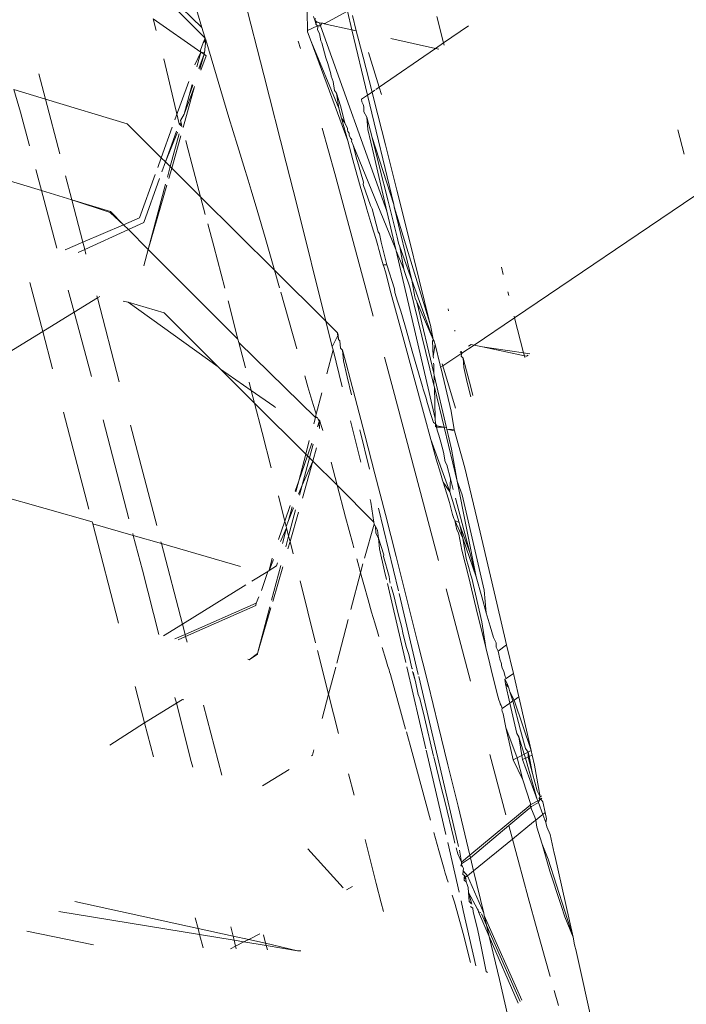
# Model space of a CAD drawing. Header units: millimetres. Extents: x 504675 to 860349, y -23215 to 63575.
# Tile 115 of 177: x 592477 to 592495, y 33274 to 33301. Entities that reach past the tile are written whole.
import ezdxf

# ---------------------------------------------------------------- set-up
doc = ezdxf.new("R2010")
doc.units = ezdxf.units.MM
doc.header["$LTSCALE"] = 10
doc.header["$PDMODE"] = 35
doc.header["$PDSIZE"] = -1000
doc.linetypes.add('LEVEL-F-OVERALL LAYOUT$0$HIDDEN', pattern=[0.375, 0.25, -0.125])
doc.layers.get('0').update_dxf_attribs({"linetype": 'CONTINUOUS'})
doc.layers.get('Defpoints').update_dxf_attribs({"color": 253, "linetype": 'CONTINUOUS'})
for name, color, linetype, lineweight in [('ARCH', 8, 'CONTINUOUS', 0), ('DIM', 8, 'CONTINUOUS', 15), ('furniture', 8, 'CONTINUOUS', 5)]:
    doc.layers.add(name, color=color, linetype=linetype, lineweight=lineweight)
doc.layers.add('LEVEL-F-OVERALL LAYOUT$0$DASH1L', color=8, linetype='LEVEL-F-OVERALL LAYOUT$0$HIDDEN')
doc.styles.get("Standard").update_dxf_attribs({"font": 'verdana.ttf'})
doc.dimstyles.new('LBF 50', dxfattribs={"dimscale": 25, "dimtxt": 1.75, "dimasz": 1.75, "dimexe": 1, "dimexo": 1, "dimgap": 1, "dimtad": 1, "dimdec": 0, "dimrnd": 5, "dimzin": 12, "dimdsep": 46, "dimtxsty": 'Standard', "dimblk": 'CLOSEDBLANK', "dimcen": 0, "dimclrd": 256, "dimclre": 256, "dimclrt": 256, "dimadec": 0, "dimazin": 3, "dimtfac": 1, "dimtdec": 0, "dimtofl": 0, "dimtmove": 0, "dimatfit": 3, "dimldrblk": 'CLOSEDBLANK', "dimfxl": 0.18, "dimtolj": 1, "dimtzin": 0, "dimlwd": -1, "dimlwe": -1, "dimarcsym": 0})

# ---------------------------------------------------------------- blocks, each defined once
blk = doc.blocks.new('ARCH')
at = {"layer": 'LEVEL-F-OVERALL LAYOUT$0$DASH1L'}
h = blk.add_hatch(dxfattribs=at)
h.set_pattern_fill('ANGLE', color=8, scale=10, angle=352.0664)
h.set_pattern_definition([(352.0664444, (-404119.055, 373340.98), (9.6410197, 69.1814516), [50.8, -19.05]), (82.0664444, (-404119.055, 373340.98), (-69.1814516, 9.6410197), [50.8, -19.05])])
edge = h.paths.add_edge_path(flags=16)
edge.add_line((572074.712, 35847.062), (602196.904, 29528.217))
edge.add_line((602196.904, 29528.217), (599472.63, 39352.005))
edge.add_arc((597545.364, 38817.547), 2000, 15.499436, 89.998351)
edge.add_line((597545.422, 40817.547), (573256.113, 40817.547))
edge.add_arc((576210.344, 22394.182), 18658.72, 99.1099624, 106.6903327)
edge.add_line((570851.58, 40266.829), (572074.712, 35847.062))
h.paths.add_polyline_path([(583373.777, 40815.973), (583374.097, 40875.042), (586424.097, 40859.112), (586423.937, 40815.973)], flags=16)
h.paths.add_polyline_path([(600840.891, 34605.132), (600792.778, 34591.523), (599497.965, 39260.646), (599546.078, 39274.255)])
h.paths.add_polyline_path([(587210.4, 32671.778), (587194.965, 32598.383), (582692.955, 33542.787), (582708.389, 33616.182)])
edge = h.paths.add_edge_path()
edge.add_line((572071.73, 35387.893), (601863.317, 29138.4))
edge.add_arc((601986.5, 29725.619), 600, 258.152638, 375.499436)
edge.add_line((602564.68, 29885.956), (599906.265, 39472.258))
edge.add_arc((597545.364, 38817.547), 2450, 15.499436, 89.998351)
edge.add_line((597545.435, 41267.547), (573220.478, 41267.547))
edge.add_arc((576210.344, 22394.182), 19108.72, 99.0018321, 106.2358191)
edge.add_arc((571035.465, 40164.758), 600, 106.235819, 195.468967)
edge.add_line((570457.2, 40004.728), (571616.648, 35815.082))
edge.add_arc((572194.913, 35975.111), 600, 195.468967, 258.152638)
h.paths.add_polyline_path([(587210.4, 32671.778), (587195.409, 32600.494), (587195.432, 32600.49)])
at = {"layer": 'furniture'}
for p, q in [((592476.089, 33306.09), (592481.785, 33300.597)), ((592480.102, 33302.075), (592481.874, 33300.303)), ((592482.83, 33301.901), (592483.499, 33299.285)), ((592481.495, 33301.56), (592481.785, 33300.597)), ((592480.438, 33300.836), (592480.526, 33300.51)), ((592481.755, 33299.916), (592480.438, 33300.836)), ((592484.705, 33300.513), (592484.688, 33301.025)), ((592484.899, 33300.797), (592484.869, 33300.899)), ((592484.899, 33300.797), (592484.919, 33300.845)), ((592485.182, 33300.704), (592485.803, 33301.048)), ((592485.927, 33300.529), (592485.803, 33301.048)), ((592485.939, 33300.927), (592486.045, 33300.505)), ((592488.27, 33300.893), (592488.458, 33300.167)), ((592481.785, 33300.597), (592481.866, 33300.33)), ((592484.705, 33300.513), (592484.973, 33300.643)), ((592484.917, 33300.743), (592484.899, 33300.797)), ((592484.908, 33300.767), (592484.899, 33300.797)), ((592484.899, 33300.797), (592484.938, 33300.76)), ((592484.908, 33300.767), (592484.948, 33300.737)), ((592484.917, 33300.743), (592484.934, 33300.686)), ((592484.948, 33300.737), (592484.917, 33300.743)), ((592484.948, 33300.737), (592484.934, 33300.686)), ((592484.934, 33300.686), (592484.973, 33300.643)), ((592484.938, 33300.76), (592485.029, 33300.719)), ((592485.029, 33300.719), (592484.948, 33300.737)), ((592484.973, 33300.643), (592484.982, 33300.607)), ((592484.973, 33300.643), (592485.057, 33300.643)), ((592484.982, 33300.607), (592484.981, 33300.53)), ((592485.124, 33300.717), (592485.029, 33300.719)), ((592485.057, 33300.643), (592485.029, 33300.719)), ((592485.057, 33300.643), (592485.099, 33300.705)), ((592485.057, 33300.643), (592486.891, 33295.52)), ((592485.099, 33300.705), (592485.124, 33300.717)), ((592485.124, 33300.717), (592485.182, 33300.704)), ((592485.158, 33300.692), (592485.124, 33300.717)), ((592485.927, 33300.529), (592485.158, 33300.692)), ((592488.458, 33300.167), (592489.142, 33300.637)), ((592481.866, 33300.33), (592481.864, 33300.28)), ((592481.866, 33300.33), (592481.874, 33300.303)), ((592481.874, 33300.303), (592481.89, 33300.249)), ((592484.698, 33300.469), (592484.705, 33300.513)), ((592484.803, 33300.209), (592484.698, 33300.469)), ((592484.981, 33300.53), (592485.031, 33300.423)), ((592485.031, 33300.423), (592485.072, 33300.227)), ((592486.045, 33300.505), (592485.927, 33300.529)), ((592486.36, 33298.726), (592485.927, 33300.529)), ((592486.045, 33300.505), (592486.235, 33299.777)), ((592488.237, 33300.016), (592486.997, 33300.292)), ((592481.823, 33300.171), (592481.747, 33299.971)), ((592481.864, 33300.28), (592481.823, 33300.171)), ((592481.823, 33300.171), (592481.89, 33300.249)), ((592481.89, 33300.249), (592481.856, 33299.893)), ((592481.89, 33300.249), (592482.532, 33298.11)), ((592484.447, 33300.218), (592484.504, 33300.01)), ((592485.57, 33298.364), (592484.803, 33300.209)), ((592484.803, 33300.209), (592485.81, 33297.461)), ((592485.072, 33300.227), (592485.098, 33300.166)), ((592485.098, 33300.166), (592485.206, 33299.753)), ((592488.237, 33300.016), (592488.458, 33300.167)), ((592488.458, 33300.167), (592488.473, 33300.108)), ((592481.591, 33299.561), (592481.755, 33299.916)), ((592481.755, 33299.916), (592481.647, 33299.51)), ((592481.843, 33299.855), (592481.702, 33299.461)), ((592481.727, 33299.439), (592481.843, 33299.855)), ((592481.747, 33299.971), (592481.755, 33299.916)), ((592481.751, 33299.417), (592481.899, 33299.815)), ((592481.755, 33299.916), (592481.856, 33299.893)), ((592481.755, 33299.916), (592481.843, 33299.855)), ((592481.856, 33299.893), (592481.843, 33299.855)), ((592481.843, 33299.855), (592481.899, 33299.815)), ((592485.206, 33299.753), (592485.259, 33299.601)), ((592486.235, 33299.777), (592486.482, 33298.809)), ((592486.683, 33298.948), (592486.388, 33299.899)), ((592486.683, 33298.948), (592488.237, 33300.016)), ((592488.33, 33299.995), (592488.237, 33300.016)), ((592480.736, 33299.726), (592481.156, 33297.933)), ((592485.259, 33299.601), (592485.345, 33299.314)), ((592477.466, 33298.617), (592477.284, 33299.316)), ((592483.499, 33299.285), (592484.116, 33296.851)), ((592485.345, 33299.314), (592485.354, 33299.249)), ((592485.354, 33299.249), (592485.408, 33299.101)), ((592481.04, 33298.039), (592481.426, 33299.106)), ((592481.269, 33297.829), (592481.582, 33298.965)), ((592481.298, 33298.203), (592481.582, 33298.965)), ((592481.517, 33299.023), (592481.434, 33298.711)), ((592481.539, 33299.004), (592481.434, 33298.711)), ((592485.408, 33299.101), (592485.442, 33298.849)), ((592486.59, 33298.884), (592486.683, 33298.948)), ((592486.747, 33298.743), (592486.683, 33298.948)), ((592476.773, 33298.256), (592476.596, 33298.881)), ((592476.596, 33298.881), (592477.466, 33298.617)), ((592481.434, 33298.711), (592481.298, 33298.203)), ((592485.497, 33298.778), (592485.442, 33298.849)), ((592485.609, 33298.433), (592485.497, 33298.778)), ((592485.497, 33298.778), (592485.57, 33298.364)), ((592486.194, 33298.611), (592486.36, 33298.726)), ((592486.36, 33298.726), (592486.482, 33298.809)), ((592487.082, 33295.705), (592486.36, 33298.726)), ((592486.482, 33298.809), (592486.563, 33298.865)), ((592486.482, 33298.809), (592486.54, 33298.58)), ((592477.466, 33298.617), (592479.72, 33297.934)), ((592477.86, 33297.106), (592477.466, 33298.617)), ((592485.609, 33298.433), (592485.734, 33297.956)), ((592486.2, 33298.542), (592486.194, 33298.611)), ((592486.2, 33298.542), (592486.239, 33298.469)), ((592486.239, 33298.469), (592486.256, 33298.406)), ((592486.256, 33298.406), (592486.259, 33298.263)), ((592486.54, 33298.58), (592486.852, 33297.35)), ((592477.024, 33297.321), (592476.773, 33298.256)), ((592481.298, 33298.203), (592481.19, 33298.029)), ((592485.641, 33298.092), (592485.57, 33298.364)), ((592486.259, 33298.263), (592486.335, 33298.117)), ((592486.335, 33298.117), (592486.484, 33297.552)), ((592486.368, 33297.775), (592486.335, 33298.117)), ((592479.72, 33297.934), (592480.663, 33296.997)), ((592481.208, 33297.961), (592481.156, 33297.933)), ((592481.156, 33297.933), (592481.187, 33297.904)), ((592481.187, 33297.904), (592481.208, 33297.961)), ((592481.187, 33297.904), (592481.236, 33297.859)), ((592481.19, 33298.029), (592481.208, 33297.961)), ((592481.208, 33297.961), (592481.221, 33297.913)), ((592481.221, 33297.913), (592481.212, 33297.881)), ((592482.532, 33298.11), (592482.766, 33297.335)), ((592485.641, 33298.092), (592485.81, 33297.461)), ((592485.734, 33297.956), (592485.641, 33298.092)), ((592485.734, 33297.956), (592485.767, 33297.873)), ((592485.805, 33297.817), (592485.767, 33297.873)), ((592480.663, 33296.997), (592480.968, 33297.84)), ((592481.082, 33297.726), (592480.78, 33296.881)), ((592480.78, 33296.881), (592481.11, 33297.698)), ((592481.153, 33297.656), (592480.911, 33296.75)), ((592480.951, 33296.711), (592481.205, 33297.604)), ((592485.107, 33297.815), (592485.451, 33296.559)), ((592485.808, 33297.773), (592485.805, 33297.817)), ((592485.813, 33297.717), (592485.808, 33297.773)), ((592485.847, 33297.676), (592485.813, 33297.717)), ((592485.855, 33297.615), (592485.847, 33297.676)), ((592485.855, 33297.615), (592485.887, 33297.539)), ((592486.528, 33297.078), (592486.368, 33297.775)), ((592494.921, 33297.771), (592495.097, 33297.097)), ((592481.34, 33297.469), (592481.36, 33297.393)), ((592481.36, 33297.393), (592481.75, 33295.916)), ((592482.766, 33297.335), (592482.977, 33296.648)), ((592485.81, 33297.461), (592485.951, 33296.937)), ((592485.887, 33297.539), (592485.91, 33297.517)), ((592485.91, 33297.517), (592485.921, 33297.491)), ((592485.921, 33297.491), (592485.918, 33297.457)), ((592485.964, 33297.344), (592485.918, 33297.457)), ((592486.06, 33296.951), (592485.964, 33297.344)), ((592487.138, 33294.466), (592485.964, 33297.344)), ((592486.484, 33297.552), (592486.683, 33296.776)), ((592487.082, 33295.705), (592486.484, 33297.552)), ((592486.852, 33297.35), (592487.166, 33296.104)), ((592486.528, 33297.078), (592486.891, 33295.52)), ((592480.565, 33296.728), (592480.663, 33296.997)), ((592480.663, 33296.997), (592480.78, 33296.881)), ((592480.78, 33296.881), (592480.683, 33296.611)), ((592480.78, 33296.881), (592480.911, 33296.75)), ((592484.116, 33296.851), (592484.404, 33295.707)), ((592485.951, 33296.937), (592486.071, 33296.504)), ((592486.077, 33296.889), (592486.06, 33296.951)), ((592486.077, 33296.889), (592486.125, 33296.733)), ((592486.683, 33296.776), (592486.932, 33295.794)), ((592477.354, 33296.091), (592477.198, 33296.672)), ((592478.192, 33295.835), (592478.019, 33296.498)), ((592480.062, 33295.337), (592480.496, 33296.536)), ((592480.911, 33296.75), (592480.834, 33296.462)), ((592480.87, 33296.426), (592480.951, 33296.711)), ((592480.911, 33296.75), (592480.951, 33296.711)), ((592480.951, 33296.711), (592481.75, 33295.916)), ((592482.977, 33296.648), (592483.023, 33296.5)), ((592483.023, 33296.5), (592483.061, 33296.376)), ((592485.451, 33296.559), (592486.287, 33293.482)), ((592486.071, 33296.504), (592486.173, 33296.144)), ((592486.125, 33296.733), (592486.165, 33296.603)), ((592486.165, 33296.603), (592486.25, 33296.321)), ((592476.292, 33296.416), (592477.354, 33296.091)), ((592480.616, 33296.423), (592480.183, 33295.21)), ((592480.782, 33296.267), (592480.302, 33294.466)), ((592480.302, 33294.466), (592480.816, 33296.236)), ((592483.061, 33296.376), (592483.143, 33296.105)), ((592486.25, 33296.321), (592486.234, 33296.261)), ((592486.234, 33296.261), (592486.441, 33295.677)), ((592477.354, 33296.091), (592478.192, 33295.835)), ((592477.782, 33294.498), (592477.354, 33296.091)), ((592483.143, 33296.105), (592483.326, 33295.488)), ((592486.173, 33296.144), (592486.261, 33295.839)), ((592487.166, 33296.104), (592487.477, 33294.858)), ((592490.418, 33292.572), (592495.399, 33295.941)), ((592478.192, 33295.835), (592479.26, 33295.508)), ((592478.192, 33295.835), (592479.249, 33295.484)), ((592478.497, 33294.664), (592478.192, 33295.835)), ((592481.75, 33295.916), (592481.879, 33295.428)), ((592481.75, 33295.916), (592483.787, 33293.893)), ((592484.404, 33295.707), (592485.209, 33292.48)), ((592486.261, 33295.839), (592486.341, 33295.573)), ((592486.441, 33295.677), (592486.483, 33295.582)), ((592486.932, 33295.794), (592487.18, 33294.804)), ((592487.098, 33295.637), (592487.082, 33295.705)), ((592479.249, 33295.484), (592479.621, 33295.147)), ((592479.26, 33295.508), (592479.621, 33295.147)), ((592483.326, 33295.488), (592483.528, 33294.794)), ((592486.341, 33295.573), (592486.478, 33295.12)), ((592486.651, 33294.953), (592486.483, 33295.582)), ((592486.891, 33295.52), (592487.138, 33294.466)), ((592488.078, 33292.426), (592487.098, 33295.637)), ((592487.098, 33295.637), (592487.578, 33293.617)), ((592479.621, 33295.147), (592478.497, 33294.664)), ((592480.062, 33295.337), (592479.621, 33295.147)), ((592479.621, 33295.147), (592479.754, 33295.014)), ((592480.183, 33295.21), (592479.754, 33295.014)), ((592481.946, 33295.175), (592482.11, 33294.554)), ((592479.754, 33295.014), (592478.549, 33294.465)), ((592479.754, 33295.014), (592480.302, 33294.466)), ((592486.478, 33295.12), (592486.583, 33294.767)), ((592486.651, 33294.953), (592486.685, 33294.899)), ((592486.685, 33294.899), (592486.734, 33294.662)), ((592487.477, 33294.858), (592487.782, 33293.626)), ((592478.497, 33294.664), (592478.006, 33294.453)), ((592478.549, 33294.465), (592478.497, 33294.664)), ((592483.528, 33294.794), (592483.787, 33293.893)), ((592486.583, 33294.767), (592486.641, 33294.569)), ((592486.888, 33294.041), (592486.734, 33294.662)), ((592487.18, 33294.804), (592487.211, 33294.633)), ((592487.211, 33294.633), (592487.246, 33294.535)), ((592478.549, 33294.465), (592478.365, 33294.381)), ((592478.582, 33294.337), (592478.549, 33294.465)), ((592480.302, 33294.466), (592480.182, 33294.015)), ((592480.302, 33294.466), (592482.781, 33291.988)), ((592482.11, 33294.554), (592482.414, 33293.392)), ((592486.641, 33294.569), (592486.672, 33294.463)), ((592486.672, 33294.463), (592486.688, 33294.407)), ((592486.711, 33294.326), (592486.688, 33294.407)), ((592486.791, 33294.041), (592486.711, 33294.326)), ((592487.148, 33294.423), (592487.138, 33294.466)), ((592487.359, 33293.916), (592487.148, 33294.423)), ((592488.06, 33290.514), (592487.148, 33294.423)), ((592487.246, 33294.535), (592487.578, 33293.617)), ((592487.246, 33294.535), (592487.359, 33293.916)), ((592486.791, 33294.041), (592486.808, 33293.994)), ((592486.791, 33294.041), (592486.888, 33294.041)), ((592487.103, 33293.373), (592486.888, 33294.041)), ((592483.787, 33293.893), (592483.927, 33293.403)), ((592483.787, 33293.893), (592485.209, 33292.48)), ((592486.857, 33293.843), (592486.808, 33293.994)), ((592486.857, 33293.843), (592487.006, 33293.268)), ((592487.359, 33293.916), (592487.379, 33293.852)), ((592487.379, 33293.852), (592487.522, 33293.426)), ((592490.057, 33293.971), (592490.107, 33293.776)), ((592477.389, 33292.199), (592477.038, 33293.547)), ((592487.578, 33293.617), (592488.171, 33291.974)), ((592487.664, 33293.157), (592487.578, 33293.617)), ((592487.782, 33293.626), (592488.078, 33292.426)), ((592478.257, 33292.732), (592478.094, 33293.338)), ((592483.962, 33293.283), (592484.408, 33291.718)), ((592486.287, 33293.482), (592486.518, 33292.622)), ((592487.006, 33293.268), (592487.336, 33292.058)), ((592487.103, 33293.373), (592487.112, 33293.27)), ((592487.112, 33293.27), (592487.181, 33293.033)), ((592487.522, 33293.426), (592488.191, 33290.716)), ((592490.233, 33293.289), (592490.258, 33293.194)), ((592478.898, 33293.125), (592478.257, 33292.732)), ((592478.898, 33293.125), (592478.883, 33293.182)), ((592478.965, 33293.166), (592478.898, 33293.125)), ((592479.503, 33290.805), (592478.898, 33293.125)), ((592479.745, 33293.012), (592479.613, 33293.038)), ((592479.745, 33293.012), (592480.743, 33292.709)), ((592482.23, 33291.226), (592479.745, 33293.012)), ((592482.506, 33293.04), (592482.781, 33291.988)), ((592487.278, 33292.757), (592487.181, 33293.033)), ((592487.675, 33293.121), (592487.664, 33293.157)), ((592487.675, 33293.121), (592487.719, 33293.021)), ((592487.719, 33293.021), (592488.171, 33291.974)), ((592488.185, 33291.043), (592487.719, 33293.021)), ((592478.257, 33292.732), (592477.389, 33292.199)), ((592478.734, 33290.954), (592478.257, 33292.732)), ((592480.743, 33292.709), (592482.23, 33291.226)), ((592487.278, 33292.757), (592487.319, 33292.6)), ((592488.598, 33292.771), (592488.583, 33292.82)), ((592485.209, 33292.48), (592485.528, 33292.164)), ((592485.209, 33292.48), (592485.384, 33291.776)), ((592487.402, 33292.32), (592487.319, 33292.6)), ((592488.092, 33292.37), (592488.078, 33292.426)), ((592489.298, 33291.824), (592490.418, 33292.572)), ((592490.404, 33292.625), (592490.418, 33292.572)), ((592490.418, 33292.572), (592490.667, 33291.606)), ((592477.389, 33292.199), (592476.171, 33291.453)), ((592477.658, 33291.164), (592477.389, 33292.199)), ((592485.528, 33292.164), (592485.549, 33292.104)), ((592485.531, 33292.122), (592485.528, 33292.164)), ((592487.609, 33291.594), (592487.402, 33292.32)), ((592488.092, 33292.37), (592488.171, 33291.974)), ((592488.773, 33292.206), (592488.765, 33292.232)), ((592482.806, 33291.891), (592482.781, 33291.988)), ((592482.806, 33291.891), (592482.986, 33291.194)), ((592482.806, 33291.891), (592484.917, 33289.82)), ((592485.549, 33292.104), (592485.384, 33291.776)), ((592485.56, 33291.979), (592485.531, 33292.122)), ((592485.549, 33292.104), (592485.56, 33291.979)), ((592485.56, 33291.979), (592485.597, 33291.942)), ((592485.597, 33291.942), (592485.615, 33291.735)), ((592487.336, 33292.058), (592487.928, 33289.863)), ((592488.171, 33291.974), (592488.154, 33291.937)), ((592488.2, 33291.931), (592488.154, 33291.937)), ((592488.154, 33291.937), (592488.169, 33291.512)), ((592488.171, 33291.974), (592488.2, 33291.931)), ((592488.2, 33291.931), (592488.222, 33291.84)), ((592485.405, 33291.693), (592485.231, 33291.027)), ((592485.384, 33291.776), (592485.405, 33291.693)), ((592485.405, 33291.693), (592485.659, 33290.668)), ((592485.615, 33291.735), (592485.67, 33291.68)), ((592485.67, 33291.68), (592485.768, 33291.315)), ((592485.695, 33291.389), (592485.67, 33291.68)), ((592487.826, 33290.837), (592487.609, 33291.594)), ((592488.169, 33291.512), (592488.222, 33291.84)), ((592488.222, 33291.84), (592488.362, 33291.269)), ((592488.958, 33291.597), (592488.436, 33291.248)), ((592488.958, 33291.597), (592488.917, 33291.637)), ((592488.942, 33291.654), (592488.958, 33291.597)), ((592488.943, 33291.518), (592488.958, 33291.597)), ((592489.298, 33291.824), (592488.958, 33291.597)), ((592489.223, 33291.84), (592489.145, 33291.789)), ((592489.298, 33291.824), (592489.223, 33291.84)), ((592489.534, 33291.773), (592489.298, 33291.824)), ((592490.667, 33291.606), (592489.534, 33291.773)), ((592490.688, 33291.526), (592489.534, 33291.773)), ((592490.843, 33291.58), (592490.667, 33291.606)), ((592490.688, 33291.526), (592490.667, 33291.606)), ((592485.8, 33290.941), (592485.695, 33291.389)), ((592486.824, 33291.484), (592487.065, 33290.591)), ((592488.184, 33291.463), (592488.169, 33291.512)), ((592488.175, 33291.32), (592488.188, 33291.277)), ((592488.943, 33291.518), (592488.996, 33291.461)), ((592488.996, 33291.461), (592489.089, 33291.114)), ((592489.016, 33291.2), (592488.996, 33291.461)), ((592490.75, 33291.513), (592490.688, 33291.526)), ((592490.688, 33291.526), (592490.701, 33291.477)), ((592490.789, 33291.541), (592490.75, 33291.513)), ((592482.302, 33291.155), (592482.23, 33291.226)), ((592483.148, 33290.568), (592482.302, 33291.155)), ((592482.302, 33291.155), (592483.238, 33290.221)), ((592485.768, 33291.315), (592485.891, 33290.85)), ((592488.185, 33291.043), (592488.188, 33291.277)), ((592488.362, 33291.269), (592488.377, 33291.208)), ((592488.377, 33291.208), (592488.436, 33291.248)), ((592488.377, 33291.208), (592488.388, 33291.162)), ((592488.388, 33291.162), (592488.671, 33289.998)), ((592488.436, 33291.248), (592488.417, 33291.308)), ((592488.79, 33290.084), (592488.436, 33291.248)), ((592489.112, 33290.792), (592489.016, 33291.2)), ((592489.089, 33291.114), (592489.209, 33290.66)), ((592483.088, 33290.802), (592483.148, 33290.568)), ((592484.623, 33290.971), (592484.71, 33290.671)), ((592485.916, 33290.451), (592485.8, 33290.941)), ((592485.891, 33290.85), (592486.019, 33290.365)), ((592487.879, 33290.674), (592487.826, 33290.837)), ((592488.196, 33290.994), (592488.185, 33291.043)), ((592488.196, 33290.994), (592488.191, 33290.716)), ((592488.196, 33290.994), (592488.537, 33289.538)), ((592489.208, 33290.389), (592489.112, 33290.792)), ((592483.773, 33290.136), (592483.148, 33290.568)), ((592483.148, 33290.568), (592483.238, 33290.221)), ((592484.71, 33290.671), (592484.82, 33290.301)), ((592485.096, 33290.508), (592484.941, 33289.915)), ((592487.065, 33290.591), (592487.786, 33287.889)), ((592487.893, 33290.608), (592487.879, 33290.674)), ((592487.893, 33290.608), (592487.972, 33290.384)), ((592488.226, 33289.794), (592488.06, 33290.514)), ((592488.191, 33290.716), (592488.205, 33290.657)), ((592488.205, 33290.657), (592488.475, 33289.551)), ((592488.205, 33290.657), (592488.226, 33289.794)), ((592489.209, 33290.66), (592489.269, 33290.433)), ((592484.82, 33290.301), (592484.91, 33290.01)), ((592486.019, 33290.365), (592486.284, 33289.347)), ((592488.01, 33290.213), (592487.972, 33290.384)), ((592478.665, 33287.295), (592477.968, 33289.972)), ((592483.238, 33290.221), (592483.449, 33289.405)), ((592483.238, 33290.221), (592484.653, 33288.81)), ((592483.773, 33290.136), (592483.816, 33290.094)), ((592484.91, 33290.01), (592484.941, 33289.915)), ((592488.01, 33290.213), (592488.106, 33289.902)), ((592488.671, 33289.998), (592488.749, 33289.495)), ((592479.77, 33287.024), (592479.055, 33289.76)), ((592484.917, 33289.82), (592484.872, 33289.651)), ((592484.923, 33289.846), (592484.917, 33289.82)), ((592484.917, 33289.82), (592484.976, 33289.81)), ((592484.941, 33289.915), (592484.923, 33289.846)), ((592484.923, 33289.846), (592484.976, 33289.81)), ((592484.976, 33289.81), (592484.993, 33289.777)), ((592485.027, 33289.709), (592484.981, 33289.562)), ((592485.053, 33289.689), (592484.981, 33289.562)), ((592484.993, 33289.777), (592485.027, 33289.709)), ((592484.993, 33289.777), (592485.037, 33289.733)), ((592485.034, 33289.519), (592485.027, 33289.709)), ((592485.037, 33289.733), (592485.053, 33289.689)), ((592485.053, 33289.689), (592485.08, 33289.602)), ((592486.173, 33288.586), (592485.89, 33289.732)), ((592487.928, 33289.863), (592488.105, 33289.215)), ((592488.106, 33289.902), (592488.177, 33289.687)), ((592488.177, 33289.687), (592488.231, 33289.651)), ((592488.226, 33289.794), (592488.231, 33289.651)), ((592480.539, 33286.835), (592479.814, 33289.612)), ((592485.08, 33289.602), (592485.121, 33289.46)), ((592486.148, 33289.48), (592486.408, 33288.393)), ((592488.244, 33289.597), (592488.231, 33289.651)), ((592488.234, 33289.573), (592488.231, 33289.651)), ((592488.273, 33289.591), (592488.231, 33289.651)), ((592488.259, 33289.555), (592488.234, 33289.573)), ((592488.244, 33289.597), (592488.259, 33289.555)), ((592488.273, 33289.591), (592488.244, 33289.597)), ((592488.259, 33289.555), (592488.273, 33289.591)), ((592488.475, 33289.551), (592488.259, 33289.555)), ((592488.259, 33289.555), (592488.285, 33289.471)), ((592488.475, 33289.551), (592488.273, 33289.591)), ((592488.285, 33289.471), (592488.324, 33289.336)), ((592488.537, 33289.538), (592488.475, 33289.551)), ((592488.475, 33289.551), (592488.836, 33288.068)), ((592488.545, 33289.503), (592488.537, 33289.538)), ((592488.673, 33288.952), (592488.545, 33289.503)), ((592488.749, 33289.495), (592488.545, 33289.503)), ((592488.762, 33289.455), (592488.545, 33289.503)), ((592488.749, 33289.495), (592488.762, 33289.455)), ((592488.762, 33289.455), (592489.048, 33288.429)), ((592483.449, 33289.405), (592483.698, 33288.435)), ((592484.751, 33289.184), (592484.653, 33288.81)), ((592486.284, 33289.347), (592486.563, 33288.267)), ((592488.105, 33289.215), (592488.257, 33288.672)), ((592488.634, 33287.769), (592488.105, 33289.215)), ((592488.324, 33289.336), (592488.379, 33289.138)), ((592484.7, 33288.763), (592484.822, 33289.115)), ((592484.854, 33289.084), (592484.754, 33288.709)), ((592484.849, 33288.615), (592484.953, 33288.988)), ((592488.379, 33289.138), (592488.452, 33288.868)), ((592488.836, 33288.068), (592488.673, 33288.952)), ((592471.956, 33288.868), (592478.758, 33286.938)), ((592484.653, 33288.81), (592484.461, 33288.074)), ((592484.461, 33288.074), (592484.7, 33288.763)), ((592484.754, 33288.709), (592484.554, 33287.957)), ((592484.849, 33288.615), (592484.554, 33287.957)), ((592484.564, 33287.595), (592484.849, 33288.615)), ((592484.653, 33288.81), (592484.7, 33288.763)), ((592484.7, 33288.763), (592484.754, 33288.709)), ((592484.754, 33288.709), (592484.849, 33288.615)), ((592484.849, 33288.615), (592485.522, 33287.957)), ((592488.257, 33288.672), (592488.29, 33288.556)), ((592488.504, 33288.598), (592488.452, 33288.868)), ((592485.356, 33288.589), (592485.522, 33287.957)), ((592488.29, 33288.556), (592488.306, 33288.501)), ((592488.306, 33288.501), (592488.319, 33288.456)), ((592488.319, 33288.456), (592488.332, 33288.409)), ((592488.332, 33288.409), (592488.371, 33288.286)), ((592488.504, 33288.598), (592488.546, 33288.511)), ((592488.546, 33288.511), (592488.645, 33288.132)), ((592489.048, 33288.429), (592489.47, 33286.656)), ((592484.363, 33287.79), (592484.461, 33288.074)), ((592484.461, 33288.074), (592484.382, 33287.771)), ((592486.563, 33288.267), (592486.852, 33287.14)), ((592488.371, 33288.286), (592488.389, 33288.219)), ((592488.389, 33288.219), (592488.431, 33288.094)), ((592488.45, 33288.037), (592488.431, 33288.094)), ((592488.634, 33287.769), (592488.645, 33288.132)), ((592488.724, 33287.831), (592488.645, 33288.132)), ((592488.968, 33287.686), (592488.836, 33288.068)), ((592488.836, 33288.068), (592489.362, 33285.422)), ((592484.554, 33287.957), (592484.455, 33287.701)), ((592484.554, 33287.957), (592484.48, 33287.677)), ((592485.522, 33287.957), (592485.754, 33287.072)), ((592485.522, 33287.957), (592486.534, 33286.934)), ((592487.786, 33287.889), (592488.322, 33285.87)), ((592488.45, 33288.037), (592488.495, 33287.893)), ((592488.634, 33287.769), (592488.45, 33288.037)), ((592488.495, 33287.893), (592488.55, 33287.712)), ((592483.897, 33287.655), (592484.04, 33287.099)), ((592486.428, 33287.553), (592486.446, 33287.481)), ((592488.55, 33287.712), (592488.618, 33287.471)), ((592488.704, 33287.531), (592488.634, 33287.769)), ((592488.89, 33286.918), (592488.704, 33287.531)), ((592488.788, 33287.59), (592488.969, 33286.897)), ((592488.968, 33287.686), (592489.574, 33285.057)), ((592484.075, 33286.959), (592484.225, 33287.392)), ((592484.273, 33287.353), (592484.175, 33286.974)), ((592484.31, 33287.324), (592484.175, 33286.974)), ((592484.373, 33287.273), (592484.18, 33286.548)), ((592486.446, 33287.481), (592486.534, 33286.934)), ((592487.212, 33285.031), (592486.665, 33287.322)), ((592488.707, 33287.147), (592488.618, 33287.471)), ((592484.04, 33287.099), (592484.075, 33286.959)), ((592484.175, 33286.974), (592484.112, 33286.813)), ((592484.218, 33286.397), (592484.453, 33287.209)), ((592485.754, 33287.072), (592485.95, 33286.331)), ((592486.852, 33287.14), (592487.146, 33285.982)), ((592488.707, 33287.147), (592488.741, 33287.036)), ((592488.741, 33287.036), (592488.766, 33286.973)), ((592488.766, 33286.973), (592488.82, 33286.716)), ((592488.99, 33286.486), (592488.766, 33286.973)), ((592488.89, 33286.918), (592488.766, 33286.973)), ((592478.771, 33286.889), (592478.758, 33286.938)), ((592479.485, 33284.144), (592478.771, 33286.889)), ((592478.771, 33286.889), (592479.89, 33286.564)), ((592483.899, 33286.45), (592484.075, 33286.959)), ((592484.122, 33286.774), (592483.952, 33286.398)), ((592484.122, 33286.774), (592484.01, 33286.343)), ((592484.075, 33286.959), (592484.112, 33286.813)), ((592484.112, 33286.813), (592484.122, 33286.774)), ((592484.122, 33286.774), (592484.18, 33286.548)), ((592486.54, 33286.873), (592486.273, 33285.941)), ((592486.54, 33286.873), (592486.534, 33286.934)), ((592486.54, 33286.873), (592486.575, 33286.808)), ((592486.575, 33286.808), (592486.59, 33286.626)), ((592486.575, 33286.808), (592486.637, 33286.707)), ((592486.637, 33286.707), (592486.663, 33286.492)), ((592488.82, 33286.716), (592488.861, 33286.655)), ((592488.907, 33286.846), (592488.89, 33286.918)), ((592488.99, 33286.486), (592488.907, 33286.846)), ((592489.183, 33286.09), (592488.907, 33286.846)), ((592488.969, 33286.897), (592489.183, 33286.09)), ((592479.89, 33286.564), (592479.877, 33286.614)), ((592480.141, 33285.605), (592479.89, 33286.564)), ((592479.89, 33286.564), (592480.668, 33286.338)), ((592484.18, 33286.548), (592484.102, 33286.254)), ((592484.18, 33286.548), (592484.218, 33286.397)), ((592486.59, 33286.626), (592486.663, 33286.492)), ((592486.663, 33286.492), (592486.805, 33286.028)), ((592486.687, 33286.193), (592486.663, 33286.492)), ((592488.861, 33286.655), (592488.876, 33286.603)), ((592488.876, 33286.603), (592488.963, 33286.156)), ((592489.078, 33285.924), (592488.99, 33286.486)), ((592489.362, 33285.422), (592488.99, 33286.486)), ((592489.47, 33286.656), (592489.931, 33284.696)), ((592480.668, 33286.338), (592480.655, 33286.389)), ((592480.668, 33286.338), (592482.85, 33285.704)), ((592481.247, 33284.118), (592480.668, 33286.338)), ((592484.161, 33286.197), (592484.218, 33286.397)), ((592484.218, 33286.397), (592484.304, 33286.058)), ((592485.95, 33286.331), (592485.979, 33286.225)), ((592486.828, 33285.577), (592486.687, 33286.193)), ((592488.963, 33286.156), (592489.142, 33285.442)), ((592483.643, 33285.598), (592483.721, 33285.934)), ((592483.76, 33285.902), (592483.643, 33285.598)), ((592486.062, 33285.916), (592486.116, 33285.715)), ((592486.805, 33286.028), (592486.796, 33285.986)), ((592486.796, 33285.986), (592486.953, 33285.433)), ((592487.146, 33285.982), (592487.443, 33284.807)), ((592489.142, 33285.704), (592489.078, 33285.924)), ((592489.183, 33286.09), (592489.362, 33285.422)), ((592483.849, 33285.725), (592483.643, 33285.598)), ((592483.964, 33285.737), (592483.708, 33284.773)), ((592483.74, 33284.742), (592484.016, 33285.696)), ((592483.872, 33285.812), (592483.849, 33285.725)), ((592486.116, 33285.715), (592486.165, 33285.534)), ((592486.23, 33285.781), (592486.165, 33285.534)), ((592489.16, 33285.646), (592489.142, 33285.704)), ((592489.198, 33285.497), (592489.16, 33285.646)), ((592480.598, 33283.832), (592480.141, 33285.605)), ((592483.602, 33285.573), (592483.16, 33285.3)), ((592483.602, 33285.573), (592483.428, 33285.042)), ((592483.643, 33285.598), (592483.602, 33285.573)), ((592486.165, 33285.534), (592485.898, 33284.52)), ((592486.165, 33285.534), (592486.254, 33285.207)), ((592486.88, 33285.352), (592486.828, 33285.577)), ((592486.953, 33285.433), (592486.977, 33285.287)), ((592489.142, 33285.442), (592489.361, 33284.551)), ((592489.242, 33285.382), (592489.198, 33285.497)), ((592489.517, 33284.181), (592489.242, 33285.382)), ((592489.362, 33285.422), (592489.511, 33284.874)), ((592482.999, 33285.2), (592481.247, 33284.118)), ((592484.494, 33285.311), (592484.926, 33283.602)), ((592486.254, 33285.207), (592486.371, 33284.789)), ((592487.414, 33283.057), (592486.906, 33285.238)), ((592486.977, 33285.287), (592486.986, 33285.249)), ((592487.01, 33285.154), (592487.084, 33284.91)), ((592488.53, 33285.086), (592489.203, 33282.538)), ((592483.361, 33284.868), (592483.279, 33284.694)), ((592487.084, 33284.91), (592487.203, 33284.396)), ((592487.228, 33284.963), (592487.758, 33282.725)), ((592487.443, 33284.807), (592487.738, 33283.63)), ((592489.511, 33284.874), (592489.636, 33284.425)), ((592489.636, 33284.425), (592489.574, 33285.057)), ((592483.279, 33284.694), (592481.321, 33283.833)), ((592483.27, 33284.633), (592481.336, 33283.777)), ((592483.279, 33284.694), (592483.27, 33284.633)), ((592483.66, 33284.594), (592483.318, 33283.308)), ((592483.318, 33283.308), (592483.69, 33284.567)), ((592486.371, 33284.789), (592486.47, 33284.444)), ((592489.361, 33284.551), (592489.623, 33283.468)), ((592489.931, 33284.696), (592490.199, 33283.548)), ((592486.47, 33284.444), (592486.556, 33284.153)), ((592487.203, 33284.396), (592487.307, 33284.026)), ((592489.741, 33284.056), (592489.636, 33284.425)), ((592481.247, 33284.118), (592480.725, 33283.796)), ((592481.321, 33283.833), (592481.247, 33284.118)), ((592485.824, 33284.24), (592485.509, 33283.042)), ((592486.556, 33284.153), (592486.632, 33283.899)), ((592487.307, 33284.026), (592487.334, 33283.876)), ((592489.623, 33283.468), (592489.517, 33284.181)), ((592489.832, 33283.746), (592489.741, 33284.056)), ((592481.321, 33283.833), (592481.039, 33283.709)), ((592481.336, 33283.777), (592481.126, 33283.684)), ((592481.336, 33283.777), (592481.321, 33283.833)), ((592481.379, 33283.613), (592481.336, 33283.777)), ((592486.632, 33283.899), (592486.67, 33283.775)), ((592487.334, 33283.876), (592487.429, 33283.496)), ((592489.832, 33283.746), (592489.908, 33283.596)), ((592486.765, 33283.47), (592486.866, 33283.136)), ((592487.429, 33283.496), (592487.497, 33283.277)), ((592487.738, 33283.63), (592488.028, 33282.465)), ((592489.623, 33283.468), (592489.732, 33283.015)), ((592489.914, 33283.476), (592489.908, 33283.596)), ((592489.914, 33283.476), (592489.965, 33283.367)), ((592489.965, 33283.367), (592490.199, 33283.548)), ((592490.199, 33283.548), (592490.384, 33282.75)), ((592483.318, 33283.308), (592483.091, 33283.134)), ((592483.317, 33283.282), (592483.091, 33283.134)), ((592483.318, 33283.308), (592483.317, 33283.282)), ((592484.981, 33283.384), (592485.283, 33282.185)), ((592487.497, 33283.277), (592487.578, 33282.899)), ((592489.983, 33283.286), (592489.965, 33283.367)), ((592489.99, 33283.227), (592489.983, 33283.286)), ((592489.99, 33283.227), (592489.999, 33283.199)), ((592489.999, 33283.199), (592490.015, 33283.146)), ((592483.091, 33283.134), (592483.053, 33283.145)), ((592485.479, 33282.928), (592485.283, 33282.185)), ((592486.866, 33283.136), (592486.922, 33282.949)), ((592486.922, 33282.949), (592486.951, 33282.849)), ((592487.97, 33280.675), (592487.442, 33282.936)), ((592487.578, 33282.899), (592487.599, 33282.879)), ((592489.732, 33283.015), (592489.808, 33282.703)), ((592490.053, 33283.023), (592490.015, 33283.146)), ((592490.053, 33283.023), (592490.054, 33282.971)), ((592490.054, 33282.971), (592490.074, 33282.904)), ((592490.074, 33282.904), (592490.119, 33282.804)), ((592486.951, 33282.849), (592486.967, 33282.797)), ((592486.967, 33282.797), (592486.98, 33282.75)), ((592486.98, 33282.75), (592486.988, 33282.722)), ((592486.988, 33282.722), (592487.271, 33281.719)), ((592487.601, 33282.809), (592487.687, 33282.529)), ((592487.62, 33282.793), (592487.687, 33282.529)), ((592488.364, 33280.149), (592487.771, 33282.672)), ((592489.808, 33282.703), (592489.87, 33282.457)), ((592490.159, 33282.672), (592490.119, 33282.804)), ((592490.148, 33282.593), (592490.186, 33282.618)), ((592490.186, 33282.618), (592490.159, 33282.672)), ((592490.186, 33282.618), (592490.384, 33282.75)), ((592490.384, 33282.75), (592490.431, 33282.55)), ((592480.201, 33281.392), (592479.941, 33282.391)), ((592487.687, 33282.529), (592487.759, 33282.174)), ((592488.028, 33282.465), (592488.309, 33281.328)), ((592489.87, 33282.457), (592489.919, 33282.266)), ((592490.167, 33282.465), (592490.148, 33282.593)), ((592490.217, 33282.477), (592490.148, 33282.593)), ((592490.287, 33281.935), (592490.167, 33282.465)), ((592490.167, 33282.465), (592490.248, 33282.372)), ((592490.217, 33282.477), (592490.248, 33282.372)), ((592490.248, 33282.372), (592490.264, 33282.318)), ((592490.431, 33282.55), (592490.533, 33282.104)), ((592481.082, 33281.933), (592481.042, 33282.09)), ((592485.283, 33282.185), (592485.106, 33281.512)), ((592485.283, 33282.185), (592485.558, 33281.093)), ((592487.759, 33282.174), (592487.804, 33282.06)), ((592489.919, 33282.266), (592489.957, 33282.124)), ((592489.957, 33282.124), (592489.986, 33282.023)), ((592490.285, 33282.242), (592490.264, 33282.318)), ((592490.285, 33282.242), (592490.371, 33281.993)), ((592490.285, 33282.242), (592490.403, 33282.015)), ((592490.403, 33282.015), (592490.533, 33282.104)), ((592490.533, 33282.104), (592490.873, 33280.627)), ((592481.082, 33281.933), (592480.201, 33281.392)), ((592481.246, 33282.034), (592481.082, 33281.933)), ((592481.492, 33280.325), (592481.082, 33281.933)), ((592481.285, 33282.024), (592481.246, 33282.034)), ((592482.335, 33279.947), (592481.832, 33281.874)), ((592487.804, 33282.06), (592487.933, 33281.533)), ((592489.986, 33282.023), (592490.007, 33281.956)), ((592490.007, 33281.956), (592490.024, 33281.913)), ((592490.024, 33281.913), (592490.046, 33281.87)), ((592490.059, 33281.846), (592490.024, 33281.913)), ((592490.046, 33281.87), (592490.059, 33281.846)), ((592490.059, 33281.846), (592490.076, 33281.789)), ((592490.076, 33281.789), (592490.287, 33281.935)), ((592490.287, 33281.935), (592490.371, 33281.993)), ((592490.287, 33281.935), (592490.477, 33281.098)), ((592490.371, 33281.993), (592490.403, 33282.015)), ((592490.581, 33281.191), (592490.371, 33281.993)), ((592490.403, 33282.015), (592490.873, 33280.627)), ((592487.271, 33281.719), (592487.41, 33281.213)), ((592487.933, 33281.533), (592488.18, 33280.472)), ((592490.067, 33281.75), (592490.076, 33281.789)), ((592490.076, 33281.71), (592490.067, 33281.75)), ((592490.106, 33281.639), (592490.076, 33281.71)), ((592490.18, 33281.26), (592490.106, 33281.639)), ((592480.201, 33281.392), (592479.244, 33280.769)), ((592480.446, 33280.449), (592480.201, 33281.392)), ((592488.578, 33280.233), (592488.309, 33281.328)), ((592490.18, 33281.26), (592490.378, 33280.366)), ((592490.18, 33281.26), (592490.485, 33280.422)), ((592487.431, 33281.139), (592487.587, 33280.571)), ((592490.535, 33281.005), (592490.477, 33281.098)), ((592490.614, 33280.491), (592490.535, 33281.005)), ((592490.684, 33280.528), (592490.535, 33281.005)), ((592490.581, 33281.191), (592490.722, 33280.677)), ((592484.838, 33280.496), (592484.807, 33280.477)), ((592484.876, 33280.641), (592484.838, 33280.496)), ((592487.587, 33280.571), (592488.097, 33278.701)), ((592487.978, 33280.637), (592488.519, 33278.304)), ((592488.187, 33280.446), (592488.401, 33279.578)), ((592490.181, 33278.848), (592489.738, 33280.516)), ((592490.485, 33280.422), (592490.614, 33280.491)), ((592490.614, 33280.491), (592490.684, 33280.528)), ((592490.639, 33280.379), (592490.614, 33280.491)), ((592490.789, 33280.583), (592490.684, 33280.528)), ((592490.718, 33280.413), (592490.684, 33280.528)), ((592490.718, 33280.413), (592490.791, 33280.445)), ((592490.722, 33280.677), (592490.789, 33280.583)), ((592490.789, 33280.583), (592490.873, 33280.627)), ((592490.789, 33280.583), (592490.825, 33280.46)), ((592490.791, 33280.445), (592490.789, 33280.583)), ((592490.791, 33280.445), (592490.825, 33280.46)), ((592490.912, 33279.987), (592490.791, 33280.445)), ((592490.825, 33280.46), (592490.903, 33280.494)), ((592490.825, 33280.46), (592490.912, 33279.987)), ((592490.873, 33280.627), (592490.903, 33280.494)), ((592490.903, 33280.494), (592490.965, 33280.224)), ((592481.531, 33280.161), (592481.492, 33280.325)), ((592488.578, 33280.233), (592488.857, 33279.088)), ((592490.378, 33280.366), (592490.485, 33280.422)), ((592490.644, 33279.814), (592490.378, 33280.366)), ((592490.485, 33280.422), (592490.644, 33279.814)), ((592490.639, 33280.379), (592490.718, 33280.413)), ((592491.045, 33279.274), (592490.639, 33280.379)), ((592491.045, 33279.274), (592490.718, 33280.413)), ((592490.965, 33280.224), (592491.122, 33279.342)), ((592484.194, 33280.099), (592483.461, 33279.647)), ((592485.837, 33279.979), (592485.986, 33279.388)), ((592488.364, 33280.149), (592488.87, 33277.974)), ((592490.912, 33279.987), (592491.042, 33279.508)), ((592490.853, 33279.163), (592490.644, 33279.814)), ((592488.401, 33279.578), (592488.495, 33279.223)), ((592491.042, 33279.508), (592491.122, 33279.342)), ((592491.122, 33279.342), (592491.159, 33279.372)), ((592488.495, 33279.223), (592488.745, 33278.193)), ((592488.857, 33279.088), (592489.184, 33277.736)), ((592489.184, 33277.736), (592490.845, 33279.113)), ((592490.853, 33279.163), (592490.845, 33279.113)), ((592490.845, 33279.113), (592490.871, 33279.133)), ((592490.845, 33279.113), (592490.863, 33279.055)), ((592490.871, 33279.133), (592491.06, 33279.233)), ((592490.888, 33279.075), (592491.075, 33279.193)), ((592491.06, 33279.233), (592491.045, 33279.274)), ((592491.11, 33279.257), (592491.06, 33279.233)), ((592491.06, 33279.233), (592491.075, 33279.193)), ((592491.075, 33279.193), (592491.11, 33279.257)), ((592491.196, 33278.861), (592491.075, 33279.193)), ((592491.122, 33279.342), (592491.097, 33279.307)), ((592491.14, 33279.281), (592491.097, 33279.307)), ((592491.097, 33279.307), (592491.11, 33279.257)), ((592491.11, 33279.257), (592491.14, 33279.281)), ((592491.14, 33279.281), (592491.173, 33279.308)), ((592491.196, 33279.206), (592491.14, 33279.281)), ((592491.196, 33279.206), (592491.262, 33278.915)), ((592490.259, 33278.555), (592490.823, 33279.022)), ((592490.823, 33279.022), (592490.863, 33279.055)), ((592490.863, 33279.055), (592490.888, 33279.075)), ((592490.863, 33279.055), (592490.975, 33278.781)), ((592491.002, 33278.697), (592491.173, 33278.842)), ((592491.173, 33278.842), (592491.196, 33278.861)), ((592491.196, 33278.861), (592491.262, 33278.915)), ((592491.196, 33278.861), (592491.278, 33278.64)), ((592491.262, 33278.915), (592491.302, 33278.741)), ((592489.201, 33277.664), (592490.259, 33278.555)), ((592490.259, 33278.555), (592490.359, 33278.18)), ((592490.359, 33278.18), (592490.944, 33278.656)), ((592490.944, 33278.656), (592491.002, 33278.697)), ((592491.002, 33278.697), (592490.975, 33278.781)), ((592491.002, 33278.697), (592491.032, 33278.512)), ((592491.302, 33278.741), (592491.278, 33278.64)), ((592491.278, 33278.64), (592491.31, 33278.521)), ((592488.191, 33278.359), (592488.328, 33277.864)), ((592491.178, 33278.041), (592491.032, 33278.512)), ((592491.401, 33278.302), (592491.31, 33278.521)), ((592491.51, 33277.787), (592491.401, 33278.302)), ((592486.6, 33276.956), (592486.292, 33278.171)), ((592488.886, 33276.709), (592488.571, 33278.082)), ((592488.745, 33278.193), (592488.771, 33278.068)), ((592489.286, 33277.305), (592490.359, 33278.18)), ((592490.359, 33278.18), (592490.514, 33277.601)), ((592491.178, 33278.041), (592491.347, 33277.622)), ((592491.395, 33277.291), (592491.178, 33278.041)), ((592484.706, 33277.914), (592485.686, 33276.833)), ((592488.328, 33277.864), (592488.474, 33277.345)), ((592488.803, 33277.938), (592488.849, 33277.772)), ((592488.849, 33277.772), (592488.949, 33277.541)), ((592488.949, 33277.541), (592488.893, 33277.876)), ((592488.949, 33277.541), (592489.184, 33277.736)), ((592489.184, 33277.736), (592489.201, 33277.664)), ((592491.51, 33277.787), (592491.533, 33277.722)), ((592491.533, 33277.722), (592492.038, 33275.467)), ((592488.955, 33277.493), (592488.932, 33277.437)), ((592488.949, 33277.541), (592488.955, 33277.493)), ((592488.955, 33277.493), (592488.977, 33277.511)), ((592488.955, 33277.493), (592488.963, 33277.453)), ((592488.979, 33277.418), (592488.963, 33277.453)), ((592488.977, 33277.511), (592489.201, 33277.664)), ((592489.201, 33277.664), (592489.286, 33277.305)), ((592490.514, 33277.601), (592490.793, 33276.57)), ((592491.347, 33277.622), (592492.038, 33275.467)), ((592488.474, 33277.345), (592488.506, 33277.235)), ((592488.506, 33277.235), (592488.522, 33277.182)), ((592488.522, 33277.182), (592488.535, 33277.139)), ((592488.932, 33277.437), (592488.979, 33277.418)), ((592488.979, 33277.418), (592489.011, 33277.366)), ((592488.994, 33277.299), (592488.993, 33277.205)), ((592488.993, 33277.205), (592489.037, 33277.176)), ((592489.011, 33277.366), (592488.994, 33277.299)), ((592489.114, 33277.165), (592488.994, 33277.299)), ((592489.114, 33277.165), (592489.286, 33277.305)), ((592489.286, 33277.305), (592489.566, 33276.134)), ((592491.69, 33276.401), (592491.395, 33277.291)), ((592486.6, 33276.956), (592486.738, 33276.419)), ((592488.535, 33277.139), (592488.548, 33277.094)), ((592488.548, 33277.094), (592488.581, 33276.991)), ((592489.026, 33277.093), (592489.023, 33277.04)), ((592489.023, 33277.04), (592489.08, 33276.994)), ((592489.044, 33277.145), (592489.026, 33277.093)), ((592489.026, 33277.093), (592489.066, 33277.126)), ((592489.026, 33277.093), (592489.027, 33277.119)), ((592489.075, 33277.09), (592489.026, 33277.093)), ((592489.027, 33277.119), (592489.037, 33277.176)), ((592489.037, 33277.176), (592489.044, 33277.145)), ((592489.066, 33277.126), (592489.037, 33277.176)), ((592489.044, 33277.145), (592489.075, 33277.09)), ((592489.066, 33277.126), (592489.044, 33277.145)), ((592489.066, 33277.126), (592489.114, 33277.165)), ((592489.075, 33277.09), (592489.066, 33277.126)), ((592489.075, 33277.09), (592489.08, 33276.994)), ((592489.113, 33276.924), (592489.08, 33276.994)), ((592489.132, 33276.844), (592489.113, 33276.924)), ((592489.566, 33276.134), (592489.114, 33277.165)), ((592485.944, 33276.865), (592485.777, 33276.78)), ((592489.146, 33276.707), (592489.132, 33276.844)), ((592489.237, 33276.385), (592489.146, 33276.707)), ((592489.146, 33276.707), (592489.164, 33276.453)), ((592489.394, 33276.241), (592489.146, 33276.707)), ((592478.273, 33276.452), (592481.679, 33275.712)), ((592486.738, 33276.419), (592486.8, 33276.179)), ((592488.697, 33276.633), (592488.706, 33276.606)), ((592488.706, 33276.606), (592488.758, 33276.436)), ((592488.758, 33276.436), (592488.824, 33276.21)), ((592489.001, 33276.21), (592488.94, 33276.478)), ((592489.164, 33276.453), (592489.217, 33276.404)), ((592490.793, 33276.57), (592491.04, 33275.666)), ((592491.704, 33276.341), (592491.69, 33276.401)), ((592477.831, 33276.18), (592481.723, 33275.54)), ((592488.824, 33276.21), (592488.907, 33275.907)), ((592489.35, 33274.682), (592489.001, 33276.21)), ((592489.197, 33276.313), (592489.264, 33276.271)), ((592489.264, 33276.271), (592489.272, 33276.167)), ((592489.395, 33275.701), (592489.272, 33276.167)), ((592489.416, 33276.22), (592489.394, 33276.241)), ((592489.426, 33276.167), (592489.416, 33276.22)), ((592489.717, 33275.493), (592489.426, 33276.167)), ((592489.488, 33276.153), (592489.426, 33276.167)), ((592489.645, 33275.798), (592489.505, 33276.116)), ((592489.566, 33276.134), (592489.582, 33276.067)), ((592491.801, 33276.031), (592491.704, 33276.341)), ((592481.679, 33275.712), (592481.603, 33276.004)), ((592488.907, 33275.907), (592489.014, 33275.505)), ((592490.618, 33273.734), (592489.582, 33276.067)), ((592489.582, 33276.067), (592489.645, 33275.798)), ((592492.038, 33275.467), (592491.801, 33276.031)), ((592476.955, 33275.64), (592478.795, 33275.258)), ((592481.723, 33275.54), (592481.679, 33275.712)), ((592481.679, 33275.712), (592482.648, 33275.501)), ((592482.648, 33275.501), (592482.586, 33275.759)), ((592483.382, 33275.562), (592483.079, 33275.407)), ((592489.395, 33275.701), (592489.495, 33275.21)), ((592490.573, 33273.696), (592489.645, 33275.798)), ((592489.645, 33275.798), (592489.717, 33275.493)), ((592491.04, 33275.666), (592491.259, 33274.876)), ((592481.819, 33275.171), (592481.723, 33275.54)), ((592481.723, 33275.54), (592482.676, 33275.384)), ((592482.676, 33275.384), (592482.648, 33275.501)), ((592482.648, 33275.501), (592483.079, 33275.407)), ((592482.715, 33275.222), (592482.676, 33275.384)), ((592482.676, 33275.384), (592482.946, 33275.34)), ((592482.946, 33275.34), (592482.715, 33275.222)), ((592483.079, 33275.407), (592482.946, 33275.34)), ((592482.946, 33275.34), (592483.563, 33275.238)), ((592483.079, 33275.407), (592483.545, 33275.306)), ((592483.545, 33275.306), (592483.485, 33275.536)), ((592483.545, 33275.306), (592484.422, 33275.097)), ((592483.563, 33275.238), (592483.545, 33275.306)), ((592489.014, 33275.505), (592489.149, 33274.983)), ((592489.717, 33275.493), (592489.998, 33274.302)), ((592490.515, 33273.648), (592489.717, 33275.493)), ((592492.069, 33275.254), (592492.038, 33275.467)), ((592482.715, 33275.222), (592482.573, 33275.15)), ((592482.734, 33275.145), (592482.715, 33275.222)), ((592483.563, 33275.238), (592484.422, 33275.097)), ((592483.593, 33275.121), (592483.563, 33275.238)), ((592484.422, 33275.097), (592484.518, 33275.094)), ((592489.495, 33275.21), (592489.629, 33274.519)), ((592492.121, 33275.097), (592492.069, 33275.254)), ((592492.121, 33275.097), (592492.132, 33275.047)), ((592492.761, 33272.2), (592492.132, 33275.047)), ((592489.149, 33274.983), (592489.202, 33274.769)), ((592491.259, 33274.876), (592491.398, 33274.382)), ((592489.67, 33274.494), (592489.629, 33274.519)), ((592489.998, 33274.302), (592490.448, 33272.371)), ((592491.507, 33274.001), (592491.627, 33273.584))]:
    blk.add_line(p, q, dxfattribs=at)
blk = doc.blocks.new('_ClosedBlank')
at = {"color": 0, "linetype": 'ByBlock', "lineweight": -2}
for p, q in [((-1, 0.16667), (0, 0)), ((-1, 0.16667), (-1, -0.16667)), ((0, 0), (-1, -0.16667))]:
    blk.add_line(p, q, dxfattribs=at)
blk = doc.blocks.new('*D67')
at = {"layer": 'Defpoints', "color": 0, "ltscale": 0.25, "transparency": 16777216}
for p in [(592954.14, 34131.711), (593370.787, 32690.738), (592853.033, 32541.033)]:
    blk.add_point(p, dxfattribs=at)
at = {"layer": 'DIM', "ltscale": 0.25}
for p, q in [((592930.124, 34124.767), (592412.37, 33975.062)), ((592448.538, 33939.978), (592840.881, 32583.061)), ((593346.771, 32683.793), (592829.017, 32534.089))]:
    blk.add_line(p, q, dxfattribs=at)
at = {"layer": 'DIM', "ltscale": 0.25, "xscale": 43.75, "yscale": 43.75, "zscale": 43.75}
for p, rotation in [((592436.386, 33982.006), 106.1268337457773), ((592853.033, 32541.033), 286.1268337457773)]:
    blk.add_blockref('_ClosedBlank', p, dxfattribs=dict(at, rotation=rotation))
at = {"layer": 'DIM', "ltscale": 0.25, "insert": (592718.726, 33282.921), "char_height": 100, "attachment_point": 5, "rotation": 286.1268}
blk.add_mtext('\\A1;1500', dxfattribs=at)

msp = doc.modelspace()

# ---------------------------------------------------------------- block references
at = {"layer": 'ARCH'}
msp.add_blockref('ARCH', (0, 0), dxfattribs=at)

# ---------------------------------------------------------------- dimensions: what is measured, and where the dimension line sits
at = {"layer": 'DIM', "color": 1, "ltscale": 0.25}
dim = msp.add_linear_dim(base=(592853.033, 32541.033), p1=(592954.14, 34131.711), p2=(593370.787, 32690.738), angle=106.1268, dimstyle='LBF 50', override={"dimtxt": 4, "dimtad": 3}, dxfattribs=at)
dim.commit()
dim.dimension.update_dxf_attribs({"geometry": '*D67', "text_midpoint": (592718.726, 33282.921)})

doc.saveas('drawing.dxf')
